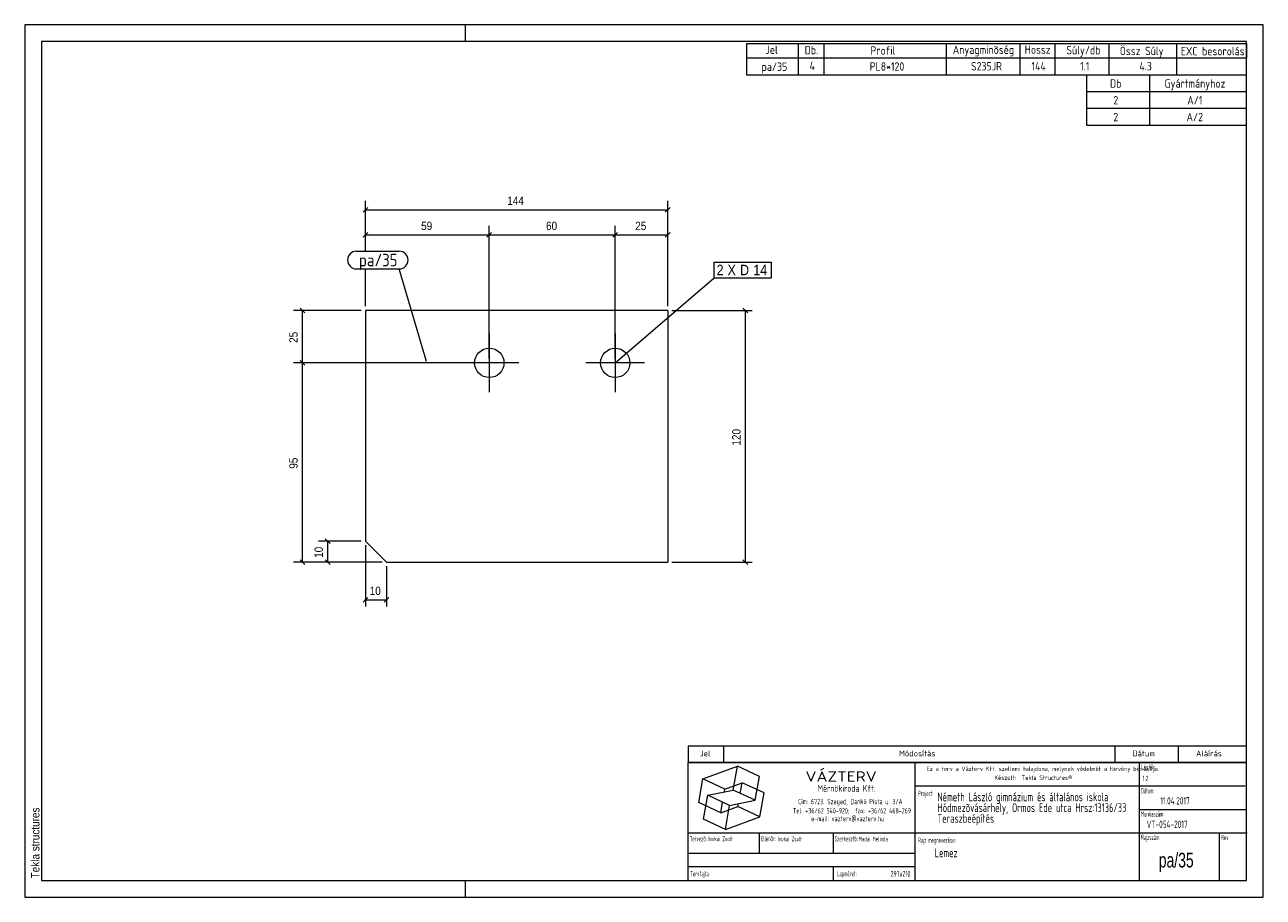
# Model space of a CAD drawing. Header units: millimetres. Extents: x 1 to 296, y 1 to 209.
import ezdxf

# ---------------------------------------------------------------- set-up
doc = ezdxf.new("R2010")
doc.units = ezdxf.units.MM
doc.linetypes.add('XKITLINE00', pattern=[0])
for name, color, linetype, lineweight in [('Bemassung', 1, 'Continuous', 0), ('Schrauben', 7, 'Continuous', 0), ('Schraubenbezeichnung', 5, 'Continuous', 0), ('Teil', 7, 'Continuous', 0), ('Text', 5, 'Continuous', 0), ('Ueberschrift', 7, 'Continuous', 0), ('Zeichnungsrahmen', 3, 'Continuous', 0)]:
    doc.layers.add(name, color=color, linetype=linetype, lineweight=lineweight)
doc.styles.add('ARIAL', font='ARIAL.TTF')
doc.styles.add('ISOCPEUR', font='ISOCPEUR.TTF')
doc.styles.add('ISOCPEUR_BOLD', font='ARIAL.TTF')
doc.styles.add('ISOCPUER', font='ARIAL.TTF')

msp = doc.modelspace()

# ---------------------------------------------------------------- linework, layer by layer
at = {"layer": 'Bemassung', "linetype": 'XKITLINE00', "lineweight": 0}
for p, q in [((82.71, 165.46), (81.58, 164.33)), ((82.15, 155), (82.15, 167.05)), ((154.71, 165.46), (153.58, 164.33)), ((154.15, 141.9), (154.15, 167.05)), ((82.15, 164.9), (154.15, 164.9)), ((82.71, 159.46), (81.58, 158.33)), ((82.15, 155), (82.15, 161.05)), ((112.21, 159.46), (111.08, 158.33)), ((112.21, 159.46), (111.08, 158.33)), ((111.65, 129.4), (111.65, 161.05)), ((111.65, 129.4), (111.65, 161.05)), ((142.21, 159.46), (141.08, 158.33)), ((142.21, 159.46), (141.08, 158.33)), ((141.65, 129.4), (141.65, 161.05)), ((141.65, 129.4), (141.65, 161.05)), ((154.71, 159.46), (153.58, 158.33)), ((154.15, 141.9), (154.15, 161.05)), ((82.15, 158.9), (111.65, 158.9)), ((111.65, 158.9), (141.65, 158.9)), ((141.65, 158.9), (154.15, 158.9)), ((82.15, 141.9), (82.15, 150.8)), ((82.15, 141.9), (82.15, 150.8)), ((81.15, 140.9), (65, 140.9)), ((66.58, 141.46), (67.71, 140.33)), ((67.15, 128.4), (67.15, 140.9)), ((155.15, 140.9), (174.25, 140.9)), ((172.08, 141.46), (173.22, 140.33)), ((172.65, 80.9), (172.65, 140.9)), ((110.65, 128.4), (65, 128.4)), ((110.65, 128.4), (65, 128.4)), ((66.58, 128.96), (67.71, 127.83)), ((66.58, 128.96), (67.71, 127.83)), ((67.15, 80.9), (67.15, 128.4)), ((81.15, 85.9), (71, 85.9)), ((72.58, 86.46), (73.71, 85.33)), ((73.15, 80.9), (73.15, 85.9)), ((82.15, 84.9), (82.15, 70.3)), ((86.15, 80.9), (65, 80.9)), ((66.58, 81.46), (67.71, 80.33)), ((86.15, 80.9), (71, 80.9)), ((72.58, 81.46), (73.71, 80.33)), ((87.15, 79.9), (87.15, 70.3)), ((155.15, 80.9), (174.25, 80.9)), ((172.08, 81.46), (173.22, 80.33)), ((82.71, 72.46), (81.58, 71.33)), ((82.15, 71.9), (87.15, 71.9)), ((87.71, 72.46), (86.58, 71.33))]:
    msp.add_line(p, q, dxfattribs=at)
at = {"layer": 'Bemassung'}
for p in [(82.15, 164.9), (154.15, 164.9), (82.15, 158.9), (111.65, 158.9), (111.65, 158.9), (141.65, 158.9), (141.65, 158.9), (154.15, 158.9), (67.15, 140.9), (172.65, 140.9), (67.15, 128.4), (67.15, 128.4), (73.15, 85.9), (67.15, 80.9), (73.15, 80.9), (172.65, 80.9), (82.15, 71.9), (87.15, 71.9)]:
    msp.add_point(p, dxfattribs=at)
at = {"layer": 'Schrauben', "linetype": 'XKITLINE00', "lineweight": 0}
for p, q in [((111.65, 135.4), (111.65, 121.4)), ((141.65, 135.4), (141.65, 121.4)), ((118.65, 128.4), (104.65, 128.4)), ((148.65, 128.4), (134.65, 128.4))]:
    msp.add_line(p, q, dxfattribs=at)
for centre in [(111.65, 128.4), (141.65, 128.4)]:
    msp.add_circle(centre, 3.5, dxfattribs=at)
at = {"layer": 'Schraubenbezeichnung', "linetype": 'XKITLINE00', "lineweight": 0}
for p, q in [((165.2, 152.38), (178.84, 152.38)), ((165.2, 148.68), (165.2, 152.38)), ((178.84, 148.68), (178.84, 152.38)), ((141.65, 128.4), (165.2, 148.68)), ((165.2, 148.68), (178.84, 148.68))]:
    msp.add_line(p, q, dxfattribs=at)
at = {"layer": 'Teil', "linetype": 'XKITLINE00', "lineweight": 0}
for p, q in [((154.15, 140.9), (82.15, 140.9)), ((82.15, 140.9), (82.15, 85.9)), ((154.15, 140.9), (154.15, 80.9)), ((82.15, 85.9), (87.15, 80.9)), ((87.15, 80.9), (154.15, 80.9))]:
    msp.add_line(p, q, dxfattribs=at)
at = {"layer": 'Text', "linetype": 'XKITLINE00', "lineweight": 0}
for p, q in [((80, 155), (90.22, 155)), ((80, 150.8), (90.22, 150.8)), ((96.69, 128.75), (90.22, 150.8))]:
    msp.add_line(p, q, dxfattribs=at)
for centre, start, end in [((80, 152.9), 90, 270), ((90.22, 152.9), 270, 90)]:
    msp.add_arc(centre, 2.1, start, end, dxfattribs=at)
at = {"layer": 'Ueberschrift', "linetype": 'XKITLINE00', "lineweight": 0}
for p, q in [((173, 204.54), (292, 204.54)), ((173, 201.04), (173, 204.54)), ((185.3, 201.04), (185.3, 204.54)), ((191.44, 201.04), (191.44, 204.54)), ((220.54, 201.04), (220.54, 204.54)), ((238.09, 201.05), (238.09, 204.55)), ((246.43, 201.04), (246.43, 204.54)), ((259.28, 201.04), (259.28, 204.54)), ((275.4, 201.02), (275.4, 204.52)), ((292, 204.54), (292, 201.04)), ((292, 201.04), (173, 201.04)), ((173, 197), (173, 201)), ((185.3, 197), (185.3, 201)), ((191.44, 197), (191.44, 201)), ((220.54, 197), (220.54, 201)), ((238.09, 197), (238.09, 201)), ((246.43, 197), (246.43, 201)), ((259.28, 197), (259.28, 201)), ((275.41, 197), (275.41, 201)), ((292, 197), (173, 197)), ((254, 193), (254, 197)), ((269, 193), (269, 197)), ((292, 193), (254, 193)), ((254, 189), (254, 193)), ((269, 189), (269, 193)), ((292, 189), (254, 189)), ((254, 185), (254, 189)), ((269, 185), (269, 189)), ((292, 185), (254, 185)), ((159, 37.07), (292, 37.07)), ((159, 37), (159, 33.14)), ((167.4, 37), (167.4, 33.14)), ((260.64, 37.07), (260.64, 33.21)), ((275.76, 37.07), (275.76, 33.21)), ((159, 33.22), (292, 33.22)), ((159, 33.14), (292, 33.14)), ((159, 5), (159, 33.14)), ((213.11, 5), (213.11, 33.14)), ((266.49, 5), (266.49, 33.14)), ((162.55, 29.24), (170.77, 32.23)), ((169.77, 26.55), (170.77, 32.23)), ((176, 29.79), (170.77, 32.23)), ((175, 24.11), (176, 29.79)), ((161.54, 23.55), (162.55, 29.24)), ((167.78, 26.8), (162.55, 29.24)), ((167.66, 26.12), (167.78, 26.8)), ((167.78, 26.8), (171.89, 28.3)), ((171.44, 25.76), (171.89, 28.3)), ((177.12, 25.86), (171.89, 28.3)), ((213.11, 27.54), (291.69, 27.54)), ((162.67, 19.62), (163.67, 25.3)), ((163.67, 25.3), (169.77, 26.55)), ((168.9, 22.86), (163.67, 25.3)), ((166.78, 21.11), (167.22, 23.65)), ((168.9, 22.86), (175, 24.11)), ((175, 24.11), (169.77, 26.55)), ((176.12, 20.17), (177.12, 25.86)), ((166.78, 21.11), (161.54, 23.55)), ((166.78, 21.11), (170.89, 22.61)), ((167.9, 17.18), (168.9, 22.86)), ((170.89, 22.61), (171.01, 23.29)), ((176.12, 20.17), (170.89, 22.61)), ((266.49, 21.94), (292, 21.94)), ((167.9, 17.18), (162.67, 19.62)), ((167.9, 17.18), (176.12, 20.17)), ((159, 16.34), (292.21, 16.34)), ((175.99, 11.48), (175.99, 16.39)), ((193.55, 16.39), (193.55, 11.49)), ((285.52, 16.28), (285.52, 5)), ((159.07, 11.49), (213.14, 11.49)), ((159.04, 8.34), (213.11, 8.34)), ((193.55, 8.31), (193.55, 5.13))]:
    msp.add_line(p, q, dxfattribs=at)
at = {"layer": 'Zeichnungsrahmen', "linetype": 'XKITLINE00', "lineweight": 0}
for p, q in [((296, 209), (1, 209)), ((1, 209), (1, 1)), ((106, 205), (106, 209)), ((296, 1), (296, 209)), ((292, 205), (5, 205)), ((5, 205), (5, 5)), ((292, 5), (292, 205)), ((5, 5), (292, 5)), ((106, 1), (106, 5)), ((1, 1), (296, 1))]:
    msp.add_line(p, q, dxfattribs=at)

# ---------------------------------------------------------------- texts
at = {"layer": 'Bemassung', "style": 'ISOCPUER', "width": 0.85}
for s, p in [('144', (115.92, 166.05)), ('59', (95.41, 160.05)), ('60', (125.16, 160.05)), ('25', (146.41, 160.05)), ('10', (83.16, 73.05))]:
    msp.add_text(s, height=2, dxfattribs=at).set_placement(p)
for s, p in [('25', (66, 133.16)), ('120', (171.5, 108.67)), ('95', (66, 103.16)), ('10', (72, 81.91))]:
    msp.add_text(s, height=2, rotation=90.0002, dxfattribs=at).set_placement(p)
at = {"layer": 'Schraubenbezeichnung', "style": 'ARIAL', "width": 0.85}
for s, p in [('2', (165.8, 149.28)), ('X', (168.4, 149.28)), ('D', (171.38, 149.28)), ('14', (174.53, 149.28))]:
    msp.add_text(s, height=2.5, dxfattribs=at).set_placement(p)
at = {"layer": 'Text', "style": 'ISOCPEUR', "width": 0.85}
msp.add_text('pa/35', height=3, dxfattribs=at).set_placement((80.6, 151.4))
at = {"layer": 'Ueberschrift'}
for s, height, style, width, p in [('Jel', 2, 'ISOCPEUR', 0.85, (177.44, 202.04)), ('Db.', 2, 'ISOCPEUR', 0.85, (186.78, 201.95)), ('Profil', 2, 'ISOCPEUR', 0.85, (202.44, 201.86)), ('Anyagminõség', 2, 'ISOCPEUR', 0.85, (222.06, 202.04)), ('Hossz', 2, 'ISOCPEUR', 0.85, (239.18, 202.08)), ('Súly/db', 2, 'ISOCPEUR', 0.85, (249.11, 201.94)), ('Össz Súly', 2, 'ISOCPEUR', 0.85, (261.83, 201.76)), ('EXC besorolás', 2, 'ISOCPEUR', 0.85, (276.36, 201.71)), ('pa/35', 2, 'ISOCPEUR', 0.85, (176.51, 198)), ('4', 2, 'ISOCPEUR', 0.85, (187.94, 198.19)), ('PL8*120', 2, 'ISOCPEUR', 0.85, (202.26, 198.05)), ('S235JR', 2, 'ISOCPEUR', 0.85, (226.39, 198.11)), ('144', 2, 'ISOCPEUR', 0.85, (240.8, 198.11)), ('1.1', 2, 'ISOCPEUR', 0.85, (252.38, 198.12)), ('4.3', 2, 'ISOCPEUR', 0.85, (266.5, 198.12)), ('Db', 2, 'ISOCPEUR', 0.85, (259.5, 194)), ('Gyártmányhoz', 2, 'ISOCPEUR', 0.85, (272.5, 194)), ('2', 2, 'ISOCPEUR', 0.85, (260.3, 190)), ('A/1', 2, 'ISOCPEUR', 0.85, (277.91, 190)), ('2', 2, 'ISOCPEUR', 0.85, (260.3, 186)), ('A/2', 2, 'ISOCPEUR', 0.85, (277.74, 186)), ('Jel', 1.4, 'ISOCPEUR', 0.85, (161.84, 34.58)), ('Módosítás', 1.4, 'ISOCPEUR', 0.85, (209.25, 34.58)), ('Dátum', 1.4, 'ISOCPEUR', 0.85, (264.86, 34.58)), ('Aláírás', 1.4, 'ISOCPEUR', 0.85, (280, 34.58)), ('Lépték:', 1.26, 'ISOCPEUR', 0.51, (266.96, 31.43)), ('VÁZTERV', 2.45, 'ISOCPEUR', 1.19, (186.96, 28.56)), ('Ez a terv a Vázterv Kft. szellemi tulajdona, melynek védelmét a törvény biztosítja.', 1.05, 'ISOCPEUR', 0.838832, (215.8, 31.11)), ('Készült:  Tekla Structures®', 1.05, 'ISOCPEUR', 0.838832, (231.96, 28.98)), ('1:2', 1.26, 'ISOCPEUR', 0.595, (267.27, 28.7)), ('Mérnökiroda Kft.', 1.61, 'ISOCPEUR', 0.68, (189.86, 26.15)), ('Dátum:', 1.26, 'ISOCPEUR', 0.51, (266.91, 25.76)), ('Cím: 6723. Szeged, Dankó Pista u. 3/A', 1.26, 'ISOCPEUR', 0.68, (185.24, 23.18)), ('Project:', 1.26, 'ISOCPEUR', 0.51, (213.81, 25.12)), ('Németh László gimnázium és általános iskola', 2.1, 'ISOCPEUR', 0.595, (218.39, 23.87)), ('Hódmezõvásárhely, Ormos Ede utca Hrsz:13136/33', 2.1, 'ISOCPEUR', 0.595, (218.4, 21.31)), ('11.04.2017', 1.75, 'ISOCPEUR', 0.595, (271.48, 23.11)), ('Tel: +36/62 540-920;  fax: +36/62 468-269', 1.26, 'ISOCPEUR', 0.68, (183.98, 20.99)), ('Teraszbeépítés', 2.1, 'ISOCPEUR', 0.595, (218.4, 18.75)), ('Munkaszám:', 1.26, 'ISOCPEUR', 0.51, (266.87, 20.23)), ('e-mail: vazterv@vazterv.hu', 1.26, 'ISOCPEUR', 0.68, (188.32, 19.12)), ('VT-054-2017', 1.75, 'ISOCPEUR', 0.595, (268.23, 17.51)), ('Tervezõ:', 1.26, 'ISOCPEUR', 0.51, (159.4, 14.32)), ('Inokai Zsolt', 1.12, 'ISOCPEUR', 0.595, (163.85, 14.37)), ('Ellenõr:', 1.26, 'ISOCPEUR', 0.51, (176.35, 14.35)), ('Inokai Zsolt', 1.12, 'ISOCPEUR', 0.595, (180.32, 14.35)), ('Szerkesztõ:', 1.26, 'ISOCPEUR', 0.51, (193.9, 14.32)), ('Madai Melinda', 1.12, 'ISOCPEUR', 0.595, (199.65, 14.33)), ('Rajz megnevezése:', 1.26, 'ISOCPEUR', 0.51, (213.8, 13.98)), ('Rajzszám:', 1.26, 'ISOCPEUR', 0.51, (266.92, 14.65)), ('Rev:', 1.26, 'ISOCPEUR', 0.51, (285.98, 14.62)), ('Lemez', 2.1, 'ISOCPEUR', 0.595, (217.73, 10.54)), ('pa/35', 3.5, 'ISOCPEUR_BOLD', 0.68, (271.12, 8.1)), ('Tervfajta:', 1.26, 'ISOCPEUR', 0.51, (159.53, 5.99)), ('Lapméret:', 1.26, 'ISOCPEUR', 0.51, (194.51, 5.99)), ('297x210', 1.4, 'ISOCPEUR', 0.595, (207.25, 5.89))]:
    msp.add_text(s, height=height, dxfattribs=dict(at, style=style, width=width)).set_placement(p)
at = {"layer": 'Zeichnungsrahmen', "style": 'ARIAL', "width": 0.85}
msp.add_text('Tekla structures', height=2, rotation=90, dxfattribs=at).set_placement((4.5, 5.5))

doc.saveas('drawing.dxf')
